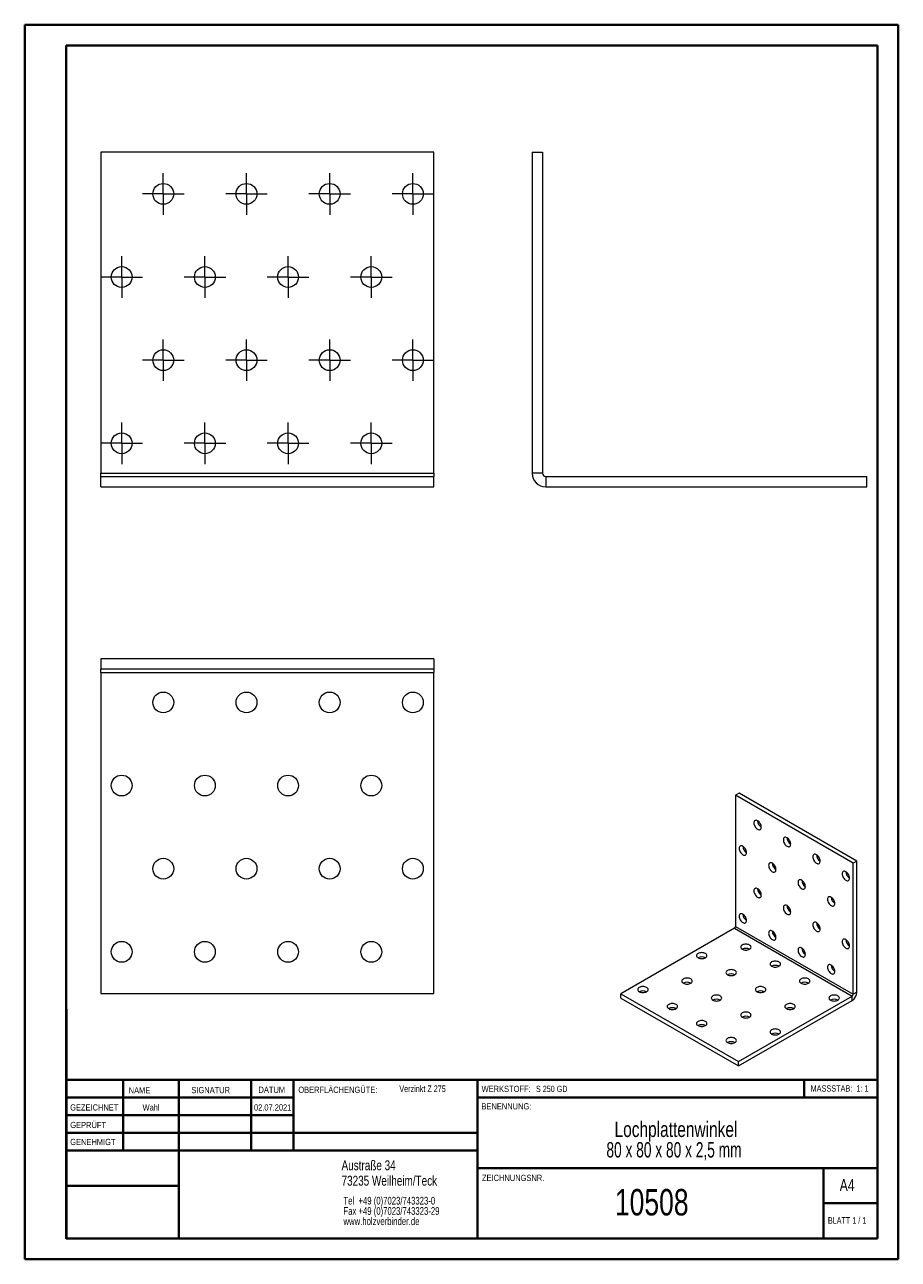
# Model space of a CAD drawing. Header units: millimetres. Extents: x 0 to 210, y 0 to 297.
import ezdxf

# ---------------------------------------------------------------- set-up
doc = ezdxf.new("R2010")
doc.units = ezdxf.units.MM
doc.styles.add('SLDTEXTSTYLE0', font='TXT', dxfattribs={"width": 0.75})
doc.styles.add('SLDTEXTSTYLE1', font='TXT', dxfattribs={"width": 0.681818})
doc.styles.add('SLDTEXTSTYLE2', font='TXT', dxfattribs={"width": 0.7})
doc.styles.add('SLDTEXTSTYLE3', font='TXT', dxfattribs={"width": 0.6875})
doc.styles.add('SLDTEXTSTYLE4', font='TXT', dxfattribs={"width": 0.666667})

# ---------------------------------------------------------------- blocks, each defined once
blk = doc.blocks.new('SW_NOTE_0')
at = {"color": 0, "linetype": 'Continuous', "lineweight": 0, "char_height": 1.8521, "attachment_point": 1, "style": 'SLDTEXTSTYLE0'}
for s, insert in [('Tel  +49 (0)7023/743323-0', (0, 2.39)), ('Fax +49 (0)7023/743323-29', (0, -0.08)), ('www.holzverbinder.de', (0, -2.55))]:
    blk.add_mtext(s, dxfattribs=dict(at, insert=insert))
blk = doc.blocks.new('SW_NOTE_1')
at = {"color": 0, "linetype": 'Continuous', "lineweight": 0, "char_height": 3.7042, "attachment_point": 2}
for s, insert, style in [('Lochplattenwinkel', (21.65, 4.77), 'SLDTEXTSTYLE0'), ('80 x 80 x 80 x 2,5 mm', (21.17, -0.16), 'SLDTEXTSTYLE4')]:
    blk.add_mtext(s, dxfattribs=dict(at, insert=insert, style=style))
blk = doc.blocks.new('SW_CENTERMARKSYMBOL_0')
at = {"color": 0, "linetype": 'Continuous', "lineweight": 0}
for p, q in [((0, 2.5), (0, 5)), ((-2.5, 0), (-5, 0)), ((0, 0), (-2.5, 0)), ((0, 0), (0, 2.5)), ((0, 0), (0, -2.5)), ((0, 0), (2.5, 0)), ((2.5, 0), (5, 0)), ((0, -2.5), (0, -5))]:
    blk.add_line(p, q, dxfattribs=at)
blk = doc.blocks.new('SW_CENTERMARKSYMBOL_1')
at = {"color": 0, "linetype": 'Continuous', "lineweight": 0}
for p, q in [((0, 2.5), (0, 5)), ((-2.5, 0), (-5, 0)), ((0, 0), (-2.5, 0)), ((0, 0), (0, 2.5)), ((0, 0), (0, -2.5)), ((0, 0), (2.5, 0)), ((2.5, 0), (5, 0)), ((0, -2.5), (0, -5))]:
    blk.add_line(p, q, dxfattribs=at)
blk = doc.blocks.new('SW_CENTERMARKSYMBOL_2')
at = {"color": 0, "linetype": 'Continuous', "lineweight": 0}
for p, q in [((0, 2.5), (0, 5)), ((-2.5, 0), (-5, 0)), ((0, 0), (-2.5, 0)), ((0, 0), (0, 2.5)), ((0, 0), (0, -2.5)), ((0, 0), (2.5, 0)), ((2.5, 0), (5, 0)), ((0, -2.5), (0, -5))]:
    blk.add_line(p, q, dxfattribs=at)
blk = doc.blocks.new('SW_CENTERMARKSYMBOL_3')
at = {"color": 0, "linetype": 'Continuous', "lineweight": 0}
for p, q in [((0, 2.5), (0, 5)), ((-2.5, 0), (-5, 0)), ((0, 0), (-2.5, 0)), ((0, 0), (0, 2.5)), ((0, 0), (0, -2.5)), ((0, 0), (2.5, 0)), ((2.5, 0), (5, 0)), ((0, -2.5), (0, -5))]:
    blk.add_line(p, q, dxfattribs=at)
blk = doc.blocks.new('SW_CENTERMARKSYMBOL_4')
at = {"color": 0, "linetype": 'Continuous', "lineweight": 0}
for p, q in [((0, 2.5), (0, 5)), ((-2.5, 0), (-5, 0)), ((0, 0), (-2.5, 0)), ((0, 0), (0, 2.5)), ((0, 0), (0, -2.5)), ((0, 0), (2.5, 0)), ((2.5, 0), (5, 0)), ((0, -2.5), (0, -5))]:
    blk.add_line(p, q, dxfattribs=at)
blk = doc.blocks.new('SW_CENTERMARKSYMBOL_5')
at = {"color": 0, "linetype": 'Continuous', "lineweight": 0}
for p, q in [((0, 2.5), (0, 5)), ((-2.5, 0), (-5, 0)), ((0, 0), (-2.5, 0)), ((0, 0), (0, 2.5)), ((0, 0), (0, -2.5)), ((0, 0), (2.5, 0)), ((2.5, 0), (5, 0)), ((0, -2.5), (0, -5))]:
    blk.add_line(p, q, dxfattribs=at)
blk = doc.blocks.new('SW_CENTERMARKSYMBOL_6')
at = {"color": 0, "linetype": 'Continuous', "lineweight": 0}
for p, q in [((0, 2.5), (0, 5)), ((-2.5, 0), (-5, 0)), ((0, 0), (-2.5, 0)), ((0, 0), (0, 2.5)), ((0, 0), (0, -2.5)), ((0, 0), (2.5, 0)), ((2.5, 0), (5, 0)), ((0, -2.5), (0, -5))]:
    blk.add_line(p, q, dxfattribs=at)
blk = doc.blocks.new('SW_CENTERMARKSYMBOL_7')
at = {"color": 0, "linetype": 'Continuous', "lineweight": 0}
for p, q in [((0, 2.5), (0, 5)), ((-2.5, 0), (-5, 0)), ((0, 0), (-2.5, 0)), ((0, 0), (0, 2.5)), ((0, 0), (0, -2.5)), ((0, 0), (2.5, 0)), ((2.5, 0), (5, 0)), ((0, -2.5), (0, -5))]:
    blk.add_line(p, q, dxfattribs=at)
blk = doc.blocks.new('SW_CENTERMARKSYMBOL_8')
at = {"color": 0, "linetype": 'Continuous', "lineweight": 0}
for p, q in [((0, 2.5), (0, 5)), ((-2.5, 0), (-5, 0)), ((0, 0), (-2.5, 0)), ((0, 0), (0, 2.5)), ((0, 0), (0, -2.5)), ((0, 0), (2.5, 0)), ((2.5, 0), (5, 0)), ((0, -2.5), (0, -5))]:
    blk.add_line(p, q, dxfattribs=at)
blk = doc.blocks.new('SW_CENTERMARKSYMBOL_9')
at = {"color": 0, "linetype": 'Continuous', "lineweight": 0}
for p, q in [((0, 2.5), (0, 5)), ((-2.5, 0), (-5, 0)), ((0, 0), (-2.5, 0)), ((0, 0), (0, 2.5)), ((0, 0), (0, -2.5)), ((0, 0), (2.5, 0)), ((2.5, 0), (5, 0)), ((0, -2.5), (0, -5))]:
    blk.add_line(p, q, dxfattribs=at)
blk = doc.blocks.new('SW_CENTERMARKSYMBOL_10')
at = {"color": 0, "linetype": 'Continuous', "lineweight": 0}
for p, q in [((0, 2.5), (0, 5)), ((-2.5, 0), (-5, 0)), ((0, 0), (-2.5, 0)), ((0, 0), (0, 2.5)), ((0, 0), (0, -2.5)), ((0, 0), (2.5, 0)), ((2.5, 0), (5, 0)), ((0, -2.5), (0, -5))]:
    blk.add_line(p, q, dxfattribs=at)
blk = doc.blocks.new('SW_CENTERMARKSYMBOL_11')
at = {"color": 0, "linetype": 'Continuous', "lineweight": 0}
for p, q in [((0, 2.5), (0, 5)), ((-2.5, 0), (-5, 0)), ((0, 0), (-2.5, 0)), ((0, 0), (0, 2.5)), ((0, 0), (0, -2.5)), ((0, 0), (2.5, 0)), ((2.5, 0), (5, 0)), ((0, -2.5), (0, -5))]:
    blk.add_line(p, q, dxfattribs=at)
blk = doc.blocks.new('SW_CENTERMARKSYMBOL_12')
at = {"color": 0, "linetype": 'Continuous', "lineweight": 0}
for p, q in [((0, 2.5), (0, 5)), ((-2.5, 0), (-5, 0)), ((0, 0), (-2.5, 0)), ((0, 0), (0, 2.5)), ((0, 0), (0, -2.5)), ((0, 0), (2.5, 0)), ((2.5, 0), (5, 0)), ((0, -2.5), (0, -5))]:
    blk.add_line(p, q, dxfattribs=at)
blk = doc.blocks.new('SW_CENTERMARKSYMBOL_13')
at = {"color": 0, "linetype": 'Continuous', "lineweight": 0}
for p, q in [((0, 2.5), (0, 5)), ((-2.5, 0), (-5, 0)), ((0, 0), (-2.5, 0)), ((0, 0), (0, 2.5)), ((0, 0), (0, -2.5)), ((0, 0), (2.5, 0)), ((2.5, 0), (5, 0)), ((0, -2.5), (0, -5))]:
    blk.add_line(p, q, dxfattribs=at)
blk = doc.blocks.new('SW_CENTERMARKSYMBOL_14')
at = {"color": 0, "linetype": 'Continuous', "lineweight": 0}
for p, q in [((0, 2.5), (0, 5)), ((-2.5, 0), (-5, 0)), ((0, 0), (-2.5, 0)), ((0, 0), (0, 2.5)), ((0, 0), (0, -2.5)), ((0, 0), (2.5, 0)), ((2.5, 0), (5, 0)), ((0, -2.5), (0, -5))]:
    blk.add_line(p, q, dxfattribs=at)
blk = doc.blocks.new('SW_CENTERMARKSYMBOL_15')
at = {"color": 0, "linetype": 'Continuous', "lineweight": 0}
for p, q in [((0, 2.5), (0, 5)), ((-2.5, 0), (-5, 0)), ((0, 0), (-2.5, 0)), ((0, 0), (0, 2.5)), ((0, 0), (0, -2.5)), ((0, 0), (2.5, 0)), ((2.5, 0), (5, 0)), ((0, -2.5), (0, -5))]:
    blk.add_line(p, q, dxfattribs=at)

msp = doc.modelspace()

# ---------------------------------------------------------------- linework, layer by layer
at = {"color": 7, "linetype": 'Continuous', "lineweight": 40}
for p, q in [((0.08, 0.21), (0.08, 297.21)), ((0.08, 297.21), (210.08, 297.21)), ((210.08, 0.21), (210.08, 297.21)), ((210.08, 292.21), (210.08, 297.21)), ((10.08, 292.21), (205.08, 292.21)), ((10.08, 5.21), (10.08, 292.21)), ((205.08, 5.21), (205.08, 292.21)), ((10.11, 60.37), (10.11, 5.12)), ((205.08, 43.37), (10.11, 43.37)), ((23.71, 43.37), (23.71, 26.37)), ((37.1, 43.37), (37.1, 5.12)), ((54.51, 43.37), (54.51, 26.37)), ((64.71, 26.37), (64.71, 43.37)), ((108.91, 43.37), (108.91, 5.12)), ((187.47, 39.12), (187.47, 43.37)), ((64.71, 39.1), (10.11, 39.1)), ((205.08, 39.12), (108.91, 39.12)), ((64.71, 34.87), (10.11, 34.87)), ((108.91, 30.62), (10.11, 30.62)), ((108.91, 26.37), (10.11, 26.37)), ((108.91, 22.12), (205.08, 22.12)), ((192.08, 5.21), (192.08, 22.21)), ((37.1, 17.87), (10.11, 17.87)), ((10.11, 13.71), (10.08, 13.71)), ((205.08, 13.71), (192.08, 13.71)), ((10.11, 9.46), (10.08, 9.46)), ((10.08, 5.21), (205.08, 5.21)), ((205.08, 5.21), (180.99, 5.21)), ((0.08, 0.21), (210.08, 0.21))]:
    msp.add_line(p, q, dxfattribs=at)
at = {"color": 7, "linetype": 'Continuous', "lineweight": 15}
for p, q in [((18.39, 266.51), (18.39, 189.29)), ((98.39, 266.51), (18.39, 266.51)), ((98.39, 189.29), (98.39, 266.51)), ((122.08, 266.51), (122.08, 189.29)), ((122.08, 266.51), (124.58, 266.51)), ((124.58, 266.51), (124.58, 189.29)), ((18.39, 189.29), (98.39, 189.29)), ((18.39, 188.55), (18.39, 189.29)), ((18.39, 186.05), (18.39, 188.55)), ((18.39, 188.55), (98.39, 188.55)), ((98.39, 189.29), (98.39, 188.55)), ((98.39, 186.05), (98.39, 188.55)), ((124.58, 189.29), (122.08, 189.29)), ((125.32, 188.55), (125.32, 186.05)), ((125.32, 188.55), (202.54, 188.55)), ((202.54, 186.05), (202.54, 188.55)), ((18.39, 186.05), (98.39, 186.05)), ((125.32, 186.05), (202.54, 186.05)), ((98.39, 144.64), (18.39, 144.64)), ((18.39, 144.64), (18.39, 142.14)), ((98.39, 144.64), (98.39, 142.14)), ((98.39, 142.14), (18.39, 142.14)), ((18.39, 141.41), (18.39, 142.14)), ((18.39, 141.41), (98.39, 141.41)), ((18.39, 141.41), (18.39, 64.18)), ((98.39, 142.14), (98.39, 141.41)), ((98.39, 64.18), (98.39, 141.41)), ((171.84, 112.34), (170.96, 111.83)), ((199.24, 95.5), (170.96, 111.83)), ((170.96, 111.83), (170.96, 80.3)), ((200.13, 96.01), (171.84, 112.34)), ((200.13, 96.01), (199.24, 95.5)), ((199.24, 63.97), (199.24, 95.5)), ((200.13, 64.48), (200.13, 96.01)), ((170.96, 80.3), (199.24, 63.97)), ((170.7, 79.85), (143.39, 64.08)), ((170.7, 79.85), (198.98, 63.52)), ((18.39, 64.18), (98.39, 64.18)), ((143.39, 64.08), (171.68, 47.76)), ((143.39, 63.06), (143.39, 64.08)), ((143.39, 63.06), (171.68, 46.74)), ((171.68, 47.76), (198.98, 63.52)), ((171.68, 46.74), (198.98, 62.5)), ((198.98, 62.5), (198.98, 63.52)), ((200.13, 64.48), (199.24, 63.97)), ((171.68, 46.74), (171.68, 47.76))]:
    msp.add_line(p, q, dxfattribs=at)
at = {"color": 7, "linetype": 'Continuous', "lineweight": 0}
for p, q in [((64.71, 39.12), (10.11, 39.12)), ((23.71, 5.21), (23.71, 5.12)), ((54.51, 5.21), (54.51, 5.12))]:
    msp.add_line(p, q, dxfattribs=at)
at = {"color": 7, "linetype": 'Continuous', "lineweight": 15, "flags": 128}
for points in [[(176.26, 103.66), (176.43, 103.58), (176.6, 103.54), (176.75, 103.55), (176.89, 103.6), (177, 103.69), (177.08, 103.82), (177.13, 103.98), (177.15, 104.17), (177.13, 104.38), (177.08, 104.6), (177, 104.82), (176.89, 105.04), (176.75, 105.25), (176.6, 105.43), (176.43, 105.58), (176.26, 105.7), (176.09, 105.78), (175.92, 105.82), (175.77, 105.81), (175.64, 105.76), (175.53, 105.67), (175.44, 105.54), (175.39, 105.38), (175.38, 105.19), (175.39, 104.98), (175.44, 104.76), (175.53, 104.54), (175.64, 104.32), (175.77, 104.12), (175.92, 103.93), (176.09, 103.78), (176.26, 103.66)], [(183.33, 99.58), (183.5, 99.5), (183.67, 99.46), (183.82, 99.47), (183.96, 99.52), (184.07, 99.61), (184.15, 99.74), (184.2, 99.9), (184.22, 100.09), (184.2, 100.3), (184.15, 100.52), (184.07, 100.74), (183.96, 100.96), (183.82, 101.16), (183.67, 101.35), (183.5, 101.5), (183.33, 101.62), (183.16, 101.7), (182.99, 101.74), (182.84, 101.73), (182.71, 101.68), (182.6, 101.59), (182.52, 101.46), (182.47, 101.3), (182.45, 101.11), (182.47, 100.9), (182.52, 100.68), (182.6, 100.46), (182.71, 100.24), (182.84, 100.03), (182.99, 99.85), (183.16, 99.7), (183.33, 99.58)], [(172.73, 97.54), (172.9, 97.46), (173.06, 97.42), (173.22, 97.42), (173.35, 97.47), (173.46, 97.57), (173.54, 97.69), (173.59, 97.86), (173.61, 98.05), (173.59, 98.26), (173.54, 98.48), (173.46, 98.7), (173.35, 98.92), (173.22, 99.12), (173.06, 99.3), (172.9, 99.46), (172.73, 99.58), (172.55, 99.66), (172.39, 99.7), (172.23, 99.69), (172.1, 99.64), (171.99, 99.55), (171.91, 99.42), (171.86, 99.26), (171.84, 99.07), (171.86, 98.86), (171.91, 98.64), (171.99, 98.41), (172.1, 98.2), (172.23, 97.99), (172.39, 97.81), (172.55, 97.66), (172.73, 97.54)], [(179.8, 93.45), (179.97, 93.37), (180.13, 93.34), (180.29, 93.34), (180.42, 93.39), (180.53, 93.48), (180.61, 93.61), (180.66, 93.78), (180.68, 93.96), (180.66, 94.17), (180.61, 94.39), (180.53, 94.62), (180.42, 94.84), (180.29, 95.04), (180.13, 95.22), (179.97, 95.38), (179.8, 95.5), (179.62, 95.58), (179.46, 95.61), (179.31, 95.61), (179.17, 95.56), (179.06, 95.47), (178.98, 95.34), (178.93, 95.17), (178.91, 94.99), (178.93, 94.78), (178.98, 94.56), (179.06, 94.33), (179.17, 94.11), (179.31, 93.91), (179.46, 93.73), (179.62, 93.57), (179.8, 93.45)], [(190.4, 95.5), (190.58, 95.42), (190.74, 95.38), (190.89, 95.39), (191.03, 95.43), (191.14, 95.53), (191.22, 95.66), (191.27, 95.82), (191.29, 96.01), (191.27, 96.22), (191.22, 96.44), (191.14, 96.66), (191.03, 96.88), (190.89, 97.08), (190.74, 97.26), (190.58, 97.42), (190.4, 97.54), (190.23, 97.62), (190.07, 97.66), (189.91, 97.65), (189.78, 97.6), (189.67, 97.51), (189.59, 97.38), (189.54, 97.22), (189.52, 97.03), (189.54, 96.82), (189.59, 96.6), (189.67, 96.37), (189.78, 96.16), (189.91, 95.95), (190.07, 95.77), (190.23, 95.62), (190.4, 95.5)], [(197.47, 91.41), (197.65, 91.33), (197.81, 91.3), (197.97, 91.3), (198.1, 91.35), (198.21, 91.44), (198.29, 91.57), (198.34, 91.74), (198.36, 91.92), (198.34, 92.13), (198.29, 92.35), (198.21, 92.58), (198.1, 92.8), (197.97, 93), (197.81, 93.18), (197.65, 93.34), (197.47, 93.46), (197.3, 93.54), (197.14, 93.57), (196.98, 93.57), (196.85, 93.52), (196.74, 93.43), (196.66, 93.3), (196.61, 93.13), (196.59, 92.95), (196.61, 92.74), (196.66, 92.52), (196.74, 92.29), (196.85, 92.07), (196.98, 91.87), (197.14, 91.69), (197.3, 91.53), (197.47, 91.41)], [(176.26, 87.33), (176.43, 87.25), (176.6, 87.21), (176.75, 87.22), (176.89, 87.27), (177, 87.36), (177.08, 87.49), (177.13, 87.65), (177.15, 87.84), (177.13, 88.05), (177.08, 88.27), (177, 88.49), (176.89, 88.71), (176.75, 88.92), (176.6, 89.1), (176.43, 89.25), (176.26, 89.37), (176.09, 89.45), (175.92, 89.49), (175.77, 89.48), (175.64, 89.43), (175.53, 89.34), (175.44, 89.21), (175.39, 89.05), (175.38, 88.86), (175.39, 88.65), (175.44, 88.43), (175.53, 88.21), (175.64, 87.99), (175.77, 87.79), (175.92, 87.6), (176.09, 87.45), (176.26, 87.33)], [(186.87, 89.37), (187.04, 89.29), (187.21, 89.25), (187.36, 89.26), (187.49, 89.31), (187.6, 89.4), (187.68, 89.53), (187.73, 89.69), (187.75, 89.88), (187.73, 90.09), (187.68, 90.31), (187.6, 90.54), (187.49, 90.75), (187.36, 90.96), (187.21, 91.14), (187.04, 91.29), (186.87, 91.41), (186.7, 91.49), (186.53, 91.53), (186.38, 91.53), (186.24, 91.48), (186.13, 91.38), (186.05, 91.25), (186, 91.09), (185.98, 90.9), (186, 90.69), (186.05, 90.47), (186.13, 90.25), (186.24, 90.03), (186.38, 89.83), (186.53, 89.65), (186.7, 89.49), (186.87, 89.37)], [(193.94, 85.29), (194.11, 85.21), (194.28, 85.17), (194.43, 85.18), (194.56, 85.23), (194.67, 85.32), (194.76, 85.45), (194.81, 85.61), (194.82, 85.8), (194.81, 86.01), (194.76, 86.23), (194.67, 86.45), (194.56, 86.67), (194.43, 86.88), (194.28, 87.06), (194.11, 87.21), (193.94, 87.33), (193.77, 87.41), (193.6, 87.45), (193.45, 87.44), (193.31, 87.39), (193.2, 87.3), (193.12, 87.17), (193.07, 87.01), (193.05, 86.82), (193.07, 86.61), (193.12, 86.39), (193.2, 86.17), (193.31, 85.95), (193.45, 85.75), (193.6, 85.56), (193.77, 85.41), (193.94, 85.29)], [(172.73, 81.21), (172.9, 81.13), (173.06, 81.09), (173.22, 81.09), (173.35, 81.14), (173.46, 81.23), (173.54, 81.36), (173.59, 81.53), (173.61, 81.72), (173.59, 81.92), (173.54, 82.15), (173.46, 82.37), (173.35, 82.59), (173.22, 82.79), (173.06, 82.97), (172.9, 83.13), (172.73, 83.25), (172.55, 83.33), (172.39, 83.36), (172.23, 83.36), (172.1, 83.31), (171.99, 83.22), (171.91, 83.09), (171.86, 82.93), (171.84, 82.74), (171.86, 82.53), (171.91, 82.31), (171.99, 82.08), (172.1, 81.87), (172.23, 81.66), (172.39, 81.48), (172.55, 81.32), (172.73, 81.21)], [(183.33, 83.25), (183.5, 83.17), (183.67, 83.13), (183.82, 83.14), (183.96, 83.19), (184.07, 83.28), (184.15, 83.41), (184.2, 83.57), (184.22, 83.76), (184.2, 83.97), (184.15, 84.19), (184.07, 84.41), (183.96, 84.63), (183.82, 84.83), (183.67, 85.02), (183.5, 85.17), (183.33, 85.29), (183.16, 85.37), (182.99, 85.41), (182.84, 85.4), (182.71, 85.35), (182.6, 85.26), (182.52, 85.13), (182.47, 84.97), (182.45, 84.78), (182.47, 84.57), (182.52, 84.35), (182.6, 84.13), (182.71, 83.91), (182.84, 83.7), (182.99, 83.52), (183.16, 83.37), (183.33, 83.25)], [(190.4, 79.17), (190.58, 79.09), (190.74, 79.05), (190.89, 79.05), (191.03, 79.1), (191.14, 79.2), (191.22, 79.32), (191.27, 79.49), (191.29, 79.68), (191.27, 79.89), (191.22, 80.11), (191.14, 80.33), (191.03, 80.55), (190.89, 80.75), (190.74, 80.93), (190.58, 81.09), (190.4, 81.21), (190.23, 81.29), (190.07, 81.32), (189.91, 81.32), (189.78, 81.27), (189.67, 81.18), (189.59, 81.05), (189.54, 80.89), (189.52, 80.7), (189.54, 80.49), (189.59, 80.27), (189.67, 80.04), (189.78, 79.83), (189.91, 79.62), (190.07, 79.44), (190.23, 79.28), (190.4, 79.17)], [(179.8, 77.12), (179.97, 77.04), (180.13, 77.01), (180.29, 77.01), (180.42, 77.06), (180.53, 77.15), (180.61, 77.28), (180.66, 77.44), (180.68, 77.63), (180.66, 77.84), (180.61, 78.06), (180.53, 78.29), (180.42, 78.51), (180.29, 78.71), (180.13, 78.89), (179.97, 79.05), (179.8, 79.16), (179.62, 79.24), (179.46, 79.28), (179.31, 79.28), (179.17, 79.23), (179.06, 79.14), (178.98, 79.01), (178.93, 78.84), (178.91, 78.65), (178.93, 78.45), (178.98, 78.22), (179.06, 78), (179.17, 77.78), (179.31, 77.58), (179.46, 77.4), (179.62, 77.24), (179.8, 77.12)], [(197.47, 75.08), (197.65, 75), (197.81, 74.97), (197.97, 74.97), (198.1, 75.02), (198.21, 75.11), (198.29, 75.24), (198.34, 75.4), (198.36, 75.59), (198.34, 75.8), (198.29, 76.02), (198.21, 76.25), (198.1, 76.47), (197.97, 76.67), (197.81, 76.85), (197.65, 77.01), (197.47, 77.13), (197.3, 77.21), (197.14, 77.24), (196.98, 77.24), (196.85, 77.19), (196.74, 77.1), (196.66, 76.97), (196.61, 76.8), (196.59, 76.61), (196.61, 76.41), (196.66, 76.19), (196.74, 75.96), (196.85, 75.74), (196.98, 75.54), (197.14, 75.36), (197.3, 75.2), (197.47, 75.08)], [(172.56, 74.8), (172.75, 74.71), (172.97, 74.64), (173.2, 74.6), (173.45, 74.59), (173.69, 74.6), (173.92, 74.64), (174.14, 74.71), (174.33, 74.8), (174.49, 74.91), (174.6, 75.03), (174.67, 75.17), (174.7, 75.31), (174.67, 75.45), (174.6, 75.59), (174.49, 75.71), (174.33, 75.82), (174.14, 75.91), (173.92, 75.98), (173.69, 76.02), (173.45, 76.03), (173.2, 76.02), (172.97, 75.98), (172.75, 75.91), (172.56, 75.82), (172.41, 75.71), (172.29, 75.59), (172.22, 75.45), (172.2, 75.31), (172.22, 75.17), (172.29, 75.03), (172.41, 74.91), (172.56, 74.8)], [(186.87, 73.04), (187.04, 72.96), (187.21, 72.92), (187.36, 72.93), (187.49, 72.98), (187.6, 73.07), (187.68, 73.2), (187.73, 73.36), (187.75, 73.55), (187.73, 73.76), (187.68, 73.98), (187.6, 74.2), (187.49, 74.42), (187.36, 74.63), (187.21, 74.81), (187.04, 74.96), (186.87, 75.08), (186.7, 75.16), (186.53, 75.2), (186.38, 75.19), (186.24, 75.14), (186.13, 75.05), (186.05, 74.92), (186, 74.76), (185.98, 74.57), (186, 74.36), (186.05, 74.14), (186.13, 73.92), (186.24, 73.7), (186.38, 73.5), (186.53, 73.31), (186.7, 73.16), (186.87, 73.04)], [(161.96, 72.76), (162.15, 72.67), (162.36, 72.6), (162.6, 72.56), (162.84, 72.55), (163.08, 72.56), (163.32, 72.6), (163.53, 72.67), (163.72, 72.76), (163.88, 72.87), (163.99, 72.99), (164.07, 73.13), (164.09, 73.27), (164.07, 73.41), (163.99, 73.54), (163.88, 73.67), (163.72, 73.78), (163.53, 73.87), (163.32, 73.94), (163.08, 73.98), (162.84, 73.99), (162.6, 73.98), (162.36, 73.94), (162.15, 73.87), (161.96, 73.78), (161.8, 73.67), (161.68, 73.54), (161.61, 73.41), (161.59, 73.27), (161.61, 73.13), (161.68, 72.99), (161.8, 72.87), (161.96, 72.76)], [(179.63, 70.72), (179.82, 70.63), (180.04, 70.56), (180.27, 70.52), (180.52, 70.51), (180.76, 70.52), (181, 70.56), (181.21, 70.63), (181.4, 70.72), (181.56, 70.83), (181.67, 70.95), (181.74, 71.09), (181.77, 71.23), (181.74, 71.37), (181.67, 71.5), (181.56, 71.63), (181.4, 71.74), (181.21, 71.83), (181, 71.89), (180.76, 71.94), (180.52, 71.95), (180.27, 71.94), (180.04, 71.89), (179.82, 71.83), (179.63, 71.74), (179.48, 71.63), (179.36, 71.5), (179.29, 71.37), (179.27, 71.23), (179.29, 71.09), (179.36, 70.95), (179.48, 70.83), (179.63, 70.72)], [(169.03, 68.68), (169.22, 68.59), (169.43, 68.52), (169.67, 68.48), (169.91, 68.46), (170.15, 68.48), (170.39, 68.52), (170.61, 68.59), (170.79, 68.68), (170.95, 68.79), (171.07, 68.91), (171.14, 69.05), (171.16, 69.19), (171.14, 69.33), (171.07, 69.46), (170.95, 69.59), (170.79, 69.7), (170.61, 69.79), (170.39, 69.85), (170.15, 69.89), (169.91, 69.91), (169.67, 69.89), (169.43, 69.85), (169.22, 69.79), (169.03, 69.7), (168.87, 69.59), (168.76, 69.46), (168.68, 69.33), (168.66, 69.19), (168.68, 69.05), (168.76, 68.91), (168.87, 68.79), (169.03, 68.68)], [(193.94, 68.96), (194.11, 68.88), (194.28, 68.84), (194.43, 68.85), (194.56, 68.9), (194.67, 68.99), (194.76, 69.12), (194.81, 69.28), (194.82, 69.47), (194.81, 69.68), (194.76, 69.9), (194.67, 70.12), (194.56, 70.34), (194.43, 70.55), (194.28, 70.73), (194.11, 70.88), (193.94, 71), (193.77, 71.08), (193.6, 71.12), (193.45, 71.11), (193.31, 71.06), (193.2, 70.97), (193.12, 70.84), (193.07, 70.68), (193.05, 70.49), (193.07, 70.28), (193.12, 70.06), (193.2, 69.84), (193.31, 69.62), (193.45, 69.41), (193.6, 69.23), (193.77, 69.08), (193.94, 68.96)], [(147.81, 64.59), (148, 64.5), (148.22, 64.44), (148.45, 64.4), (148.7, 64.38), (148.94, 64.4), (149.18, 64.44), (149.39, 64.5), (149.58, 64.59), (149.74, 64.7), (149.85, 64.83), (149.92, 64.96), (149.95, 65.1), (149.92, 65.25), (149.85, 65.38), (149.74, 65.51), (149.58, 65.61), (149.39, 65.7), (149.18, 65.77), (148.94, 65.81), (148.7, 65.83), (148.45, 65.81), (148.22, 65.77), (148, 65.7), (147.81, 65.61), (147.66, 65.51), (147.54, 65.38), (147.47, 65.25), (147.45, 65.1), (147.47, 64.96), (147.54, 64.83), (147.66, 64.7), (147.81, 64.59)], [(158.42, 66.64), (158.61, 66.55), (158.83, 66.48), (159.06, 66.44), (159.3, 66.42), (159.55, 66.44), (159.78, 66.48), (160, 66.55), (160.19, 66.64), (160.34, 66.74), (160.46, 66.87), (160.53, 67), (160.55, 67.15), (160.53, 67.29), (160.46, 67.42), (160.34, 67.55), (160.19, 67.66), (160, 67.75), (159.78, 67.81), (159.55, 67.85), (159.3, 67.87), (159.06, 67.85), (158.83, 67.81), (158.61, 67.75), (158.42, 67.66), (158.26, 67.55), (158.15, 67.42), (158.08, 67.29), (158.05, 67.15), (158.08, 67), (158.15, 66.87), (158.26, 66.74), (158.42, 66.64)], [(176.1, 64.59), (176.29, 64.5), (176.5, 64.44), (176.74, 64.4), (176.98, 64.38), (177.23, 64.4), (177.46, 64.44), (177.68, 64.5), (177.87, 64.59), (178.02, 64.7), (178.14, 64.83), (178.21, 64.96), (178.23, 65.1), (178.21, 65.25), (178.14, 65.38), (178.02, 65.51), (177.87, 65.61), (177.68, 65.7), (177.46, 65.77), (177.23, 65.81), (176.98, 65.83), (176.74, 65.81), (176.5, 65.77), (176.29, 65.7), (176.1, 65.61), (175.94, 65.51), (175.83, 65.38), (175.76, 65.25), (175.73, 65.1), (175.76, 64.96), (175.83, 64.83), (175.94, 64.7), (176.1, 64.59)], [(186.7, 66.64), (186.89, 66.55), (187.11, 66.48), (187.34, 66.44), (187.59, 66.42), (187.83, 66.44), (188.07, 66.48), (188.28, 66.55), (188.47, 66.64), (188.63, 66.74), (188.74, 66.87), (188.81, 67), (188.84, 67.15), (188.81, 67.29), (188.74, 67.42), (188.63, 67.55), (188.47, 67.66), (188.28, 67.75), (188.07, 67.81), (187.83, 67.85), (187.59, 67.87), (187.34, 67.85), (187.11, 67.81), (186.89, 67.75), (186.7, 67.66), (186.55, 67.55), (186.43, 67.42), (186.36, 67.29), (186.34, 67.15), (186.36, 67), (186.43, 66.87), (186.55, 66.74), (186.7, 66.64)], [(165.49, 62.55), (165.68, 62.46), (165.9, 62.4), (166.13, 62.36), (166.38, 62.34), (166.62, 62.36), (166.85, 62.4), (167.07, 62.46), (167.26, 62.55), (167.41, 62.66), (167.53, 62.79), (167.6, 62.92), (167.63, 63.06), (167.6, 63.2), (167.53, 63.34), (167.41, 63.46), (167.26, 63.57), (167.07, 63.66), (166.85, 63.73), (166.62, 63.77), (166.38, 63.79), (166.13, 63.77), (165.9, 63.73), (165.68, 63.66), (165.49, 63.57), (165.34, 63.46), (165.22, 63.34), (165.15, 63.2), (165.13, 63.06), (165.15, 62.92), (165.22, 62.79), (165.34, 62.66), (165.49, 62.55)], [(193.78, 62.55), (193.97, 62.46), (194.18, 62.4), (194.42, 62.36), (194.66, 62.34), (194.9, 62.36), (195.14, 62.4), (195.35, 62.46), (195.54, 62.55), (195.7, 62.66), (195.81, 62.79), (195.89, 62.92), (195.91, 63.06), (195.89, 63.2), (195.81, 63.34), (195.7, 63.46), (195.54, 63.57), (195.35, 63.66), (195.14, 63.73), (194.9, 63.77), (194.66, 63.79), (194.42, 63.77), (194.18, 63.73), (193.97, 63.66), (193.78, 63.57), (193.62, 63.46), (193.5, 63.34), (193.43, 63.2), (193.41, 63.06), (193.43, 62.92), (193.5, 62.79), (193.62, 62.66), (193.78, 62.55)], [(154.88, 60.51), (155.07, 60.42), (155.29, 60.36), (155.52, 60.31), (155.77, 60.3), (156.01, 60.31), (156.25, 60.36), (156.46, 60.42), (156.65, 60.51), (156.81, 60.62), (156.92, 60.75), (156.99, 60.88), (157.02, 61.02), (156.99, 61.16), (156.92, 61.3), (156.81, 61.42), (156.65, 61.53), (156.46, 61.62), (156.25, 61.69), (156.01, 61.73), (155.77, 61.74), (155.52, 61.73), (155.29, 61.69), (155.07, 61.62), (154.88, 61.53), (154.73, 61.42), (154.61, 61.3), (154.54, 61.16), (154.52, 61.02), (154.54, 60.88), (154.61, 60.75), (154.73, 60.62), (154.88, 60.51)], [(172.56, 58.47), (172.75, 58.38), (172.97, 58.31), (173.2, 58.27), (173.45, 58.26), (173.69, 58.27), (173.92, 58.31), (174.14, 58.38), (174.33, 58.47), (174.49, 58.58), (174.6, 58.71), (174.67, 58.84), (174.7, 58.98), (174.67, 59.12), (174.6, 59.26), (174.49, 59.38), (174.33, 59.49), (174.14, 59.58), (173.92, 59.65), (173.69, 59.69), (173.45, 59.7), (173.2, 59.69), (172.97, 59.65), (172.75, 59.58), (172.56, 59.49), (172.41, 59.38), (172.29, 59.26), (172.22, 59.12), (172.2, 58.98), (172.22, 58.84), (172.29, 58.71), (172.41, 58.58), (172.56, 58.47)], [(183.17, 60.51), (183.36, 60.42), (183.57, 60.36), (183.81, 60.31), (184.05, 60.3), (184.3, 60.31), (184.53, 60.36), (184.75, 60.42), (184.94, 60.51), (185.09, 60.62), (185.21, 60.75), (185.28, 60.88), (185.3, 61.02), (185.28, 61.16), (185.21, 61.3), (185.09, 61.42), (184.94, 61.53), (184.75, 61.62), (184.53, 61.69), (184.3, 61.73), (184.05, 61.74), (183.81, 61.73), (183.57, 61.69), (183.36, 61.62), (183.17, 61.53), (183.01, 61.42), (182.9, 61.3), (182.83, 61.16), (182.8, 61.02), (182.83, 60.88), (182.9, 60.75), (183.01, 60.62), (183.17, 60.51)], [(161.96, 56.43), (162.15, 56.34), (162.36, 56.27), (162.6, 56.23), (162.84, 56.22), (163.08, 56.23), (163.32, 56.27), (163.53, 56.34), (163.72, 56.43), (163.88, 56.54), (163.99, 56.66), (164.07, 56.8), (164.09, 56.94), (164.07, 57.08), (163.99, 57.22), (163.88, 57.34), (163.72, 57.45), (163.53, 57.54), (163.32, 57.61), (163.08, 57.65), (162.84, 57.66), (162.6, 57.65), (162.36, 57.61), (162.15, 57.54), (161.96, 57.45), (161.8, 57.34), (161.68, 57.22), (161.61, 57.08), (161.59, 56.94), (161.61, 56.8), (161.68, 56.66), (161.8, 56.54), (161.96, 56.43)], [(169.03, 52.35), (169.22, 52.26), (169.43, 52.19), (169.67, 52.15), (169.91, 52.14), (170.15, 52.15), (170.39, 52.19), (170.61, 52.26), (170.79, 52.35), (170.95, 52.46), (171.07, 52.58), (171.14, 52.72), (171.16, 52.86), (171.14, 53), (171.07, 53.13), (170.95, 53.26), (170.79, 53.37), (170.61, 53.46), (170.39, 53.53), (170.15, 53.57), (169.91, 53.58), (169.67, 53.57), (169.43, 53.53), (169.22, 53.46), (169.03, 53.37), (168.87, 53.26), (168.76, 53.13), (168.68, 53), (168.66, 52.86), (168.68, 52.72), (168.76, 52.58), (168.87, 52.46), (169.03, 52.35)], [(179.63, 54.39), (179.82, 54.3), (180.04, 54.23), (180.27, 54.19), (180.52, 54.18), (180.76, 54.19), (181, 54.23), (181.21, 54.3), (181.4, 54.39), (181.56, 54.5), (181.67, 54.62), (181.74, 54.76), (181.77, 54.9), (181.74, 55.04), (181.67, 55.18), (181.56, 55.3), (181.4, 55.41), (181.21, 55.5), (181, 55.57), (180.76, 55.61), (180.52, 55.62), (180.27, 55.61), (180.04, 55.57), (179.82, 55.5), (179.63, 55.41), (179.48, 55.3), (179.36, 55.18), (179.29, 55.04), (179.27, 54.9), (179.29, 54.76), (179.36, 54.62), (179.48, 54.5), (179.63, 54.39)]]:
    msp.add_lwpolyline(points, dxfattribs=at)
at = {"color": 7, "linetype": 'Continuous', "lineweight": 15}
for centre in [(33.39, 256.51), (53.39, 256.51), (73.39, 256.51), (93.39, 256.51), (23.39, 236.51), (43.39, 236.51), (63.39, 236.51), (83.39, 236.51), (33.39, 216.51), (53.39, 216.51), (73.39, 216.51), (93.39, 216.51), (23.39, 196.51), (43.39, 196.51), (63.39, 196.51), (83.39, 196.51), (33.39, 134.18), (53.39, 134.18), (73.39, 134.18), (93.39, 134.18), (23.39, 114.18), (43.39, 114.18), (63.39, 114.18), (83.39, 114.18), (33.39, 94.18), (53.39, 94.18), (73.39, 94.18), (93.39, 94.18), (23.39, 74.18), (43.39, 74.18), (63.39, 74.18), (83.39, 74.18)]:
    msp.add_circle(centre, 2.5, dxfattribs=at)
for centre, radius, start, end in [((125.32, 189.29), 3.24, 180, 270), ((125.32, 189.29), 0.737, 180, 270), ((178.16, 105.78), 1.9, 182.2916, 237.7031), ((185.23, 101.7), 1.9, 182.2916, 237.7031), ((174.63, 99.65), 1.9, 182.2916, 237.7031), ((181.7, 95.57), 1.9, 182.2916, 237.7031), ((192.3, 97.61), 1.9, 182.2916, 237.7031), ((199.37, 93.53), 1.9, 182.2916, 237.7031), ((178.16, 89.45), 1.9, 182.2916, 237.7031), ((188.77, 91.49), 1.9, 182.2916, 237.7031), ((195.84, 87.41), 1.9, 182.2916, 237.7031), ((174.63, 83.32), 1.9, 182.2916, 237.7031), ((185.23, 85.37), 1.9, 182.2916, 237.7031), ((170.39, 80.32), 0.566, 302.6055, 357.3945), ((192.3, 81.28), 1.9, 182.2916, 237.7031), ((181.7, 79.24), 1.9, 182.2916, 237.7031), ((173.45, 73.09), 1.92, 62.6158, 117.3842), ((188.77, 75.16), 1.9, 182.2916, 237.7031), ((199.37, 77.2), 1.9, 182.2916, 237.7031), ((162.84, 71.05), 1.92, 62.6158, 117.3842), ((169.91, 66.97), 1.92, 62.6158, 117.3842), ((180.52, 69.01), 1.92, 62.6158, 117.3842), ((195.84, 71.08), 1.9, 182.2916, 237.7031), ((159.3, 64.93), 1.92, 62.6158, 117.3842), ((187.59, 64.93), 1.92, 62.6158, 117.3842), ((148.7, 62.89), 1.92, 62.6158, 117.3842), ((166.38, 60.85), 1.92, 62.6158, 117.3842), ((176.98, 62.89), 1.92, 62.6158, 117.3842), ((194.66, 60.85), 1.92, 62.6158, 117.3842), ((197.65, 64.59), 2.48, 302.4763, 357.5237), ((198.68, 63.99), 0.566, 302.6055, 357.3945), ((155.77, 58.81), 1.92, 62.6158, 117.3842), ((184.05, 58.81), 1.92, 62.6158, 117.3842), ((162.84, 54.72), 1.92, 62.6158, 117.3842), ((173.45, 56.77), 1.92, 62.6158, 117.3842), ((180.52, 52.68), 1.92, 62.6158, 117.3842), ((169.91, 50.64), 1.92, 62.6158, 117.3842)]:
    msp.add_arc(centre, radius, start, end, dxfattribs=at)

# ---------------------------------------------------------------- block references
at = {"color": 7, "linetype": 'Continuous', "lineweight": 0}
for name, p in [('SW_CENTERMARKSYMBOL_0', (33.39, 256.51)), ('SW_CENTERMARKSYMBOL_1', (53.39, 256.51)), ('SW_CENTERMARKSYMBOL_2', (73.39, 256.51)), ('SW_CENTERMARKSYMBOL_3', (93.39, 256.51)), ('SW_CENTERMARKSYMBOL_4', (23.39, 236.51)), ('SW_CENTERMARKSYMBOL_9', (43.39, 236.51)), ('SW_CENTERMARKSYMBOL_10', (63.39, 236.51)), ('SW_CENTERMARKSYMBOL_11', (83.39, 236.51)), ('SW_CENTERMARKSYMBOL_5', (33.39, 216.51)), ('SW_CENTERMARKSYMBOL_6', (53.39, 216.51)), ('SW_CENTERMARKSYMBOL_7', (73.39, 216.51)), ('SW_CENTERMARKSYMBOL_8', (93.39, 216.51)), ('SW_CENTERMARKSYMBOL_12', (23.39, 196.51)), ('SW_CENTERMARKSYMBOL_13', (43.39, 196.51)), ('SW_CENTERMARKSYMBOL_14', (63.39, 196.51)), ('SW_CENTERMARKSYMBOL_15', (83.39, 196.51)), ('SW_NOTE_1', (134.99, 28.57)), ('SW_NOTE_0', (76.7, 12.85))]:
    msp.add_blockref(name, p, dxfattribs=at)

# ---------------------------------------------------------------- texts
for s, insert, char_height, attachment_point, style in [('NAME', (25.07, 41.62), 1.5, 1, 'SLDTEXTSTYLE0'), ('SIGNATUR', (40.14, 41.68), 1.5, 1, 'SLDTEXTSTYLE0'), ('DATUM', (56.28, 41.74), 1.5, 1, 'SLDTEXTSTYLE0'), ('OBERFLÄCHENGÜTE:', (65.86, 41.74), 1.5, 1, 'SLDTEXTSTYLE0'), ('Verzinkt Z 275', (90.14, 42.03), 1.5875, 1, 'SLDTEXTSTYLE0'), ('WERKSTOFF:', (109.91, 41.96), 1.5, 1, 'SLDTEXTSTYLE0'), ('S 250 GD', (122.99, 41.96), 1.5, 1, 'SLDTEXTSTYLE3'), ('MASSSTAB:  1: 1', (188.99, 42.07), 1.5, 1, 'SLDTEXTSTYLE2'), ('GEZEICHNET', (11, 37.51), 1.5, 1, 'SLDTEXTSTYLE0'), ('Wahl', (30.46, 37.5), 1.499, 2, 'SLDTEXTSTYLE0'), ('02.07.2021', (59.69, 37.5), 1.499, 2, 'SLDTEXTSTYLE0'), ('BENENNUNG:', (109.88, 37.77), 1.5, 1, 'SLDTEXTSTYLE0'), ('GEPRÜFT', (11.03, 33.28), 1.5, 1, 'SLDTEXTSTYLE0'), ('GENEHMIGT', (11.02, 29.19), 1.5, 1, 'SLDTEXTSTYLE0'), ('Austraße 34', (76.25, 24.02), 2.3813, 1, 'SLDTEXTSTYLE0'), ('73235 Weilheim/Teck', (76.25, 20.32), 2.3813, 1, 'SLDTEXTSTYLE0'), ('ZEICHNUNGSNR.', (110, 20.55), 1.5, 1, 'SLDTEXTSTYLE0'), ('A4', (196, 19.52), 2.91, 1, 'SLDTEXTSTYLE0'), ('10508', (150.81, 17.12), 6.35, 2, 'SLDTEXTSTYLE0'), ('BLATT 1 / 1', (193.16, 10.36), 1.5875, 1, 'SLDTEXTSTYLE1')]:
    msp.add_mtext(s, dxfattribs=dict(at, insert=insert, char_height=char_height, attachment_point=attachment_point, style=style))

doc.saveas('drawing.dxf')
